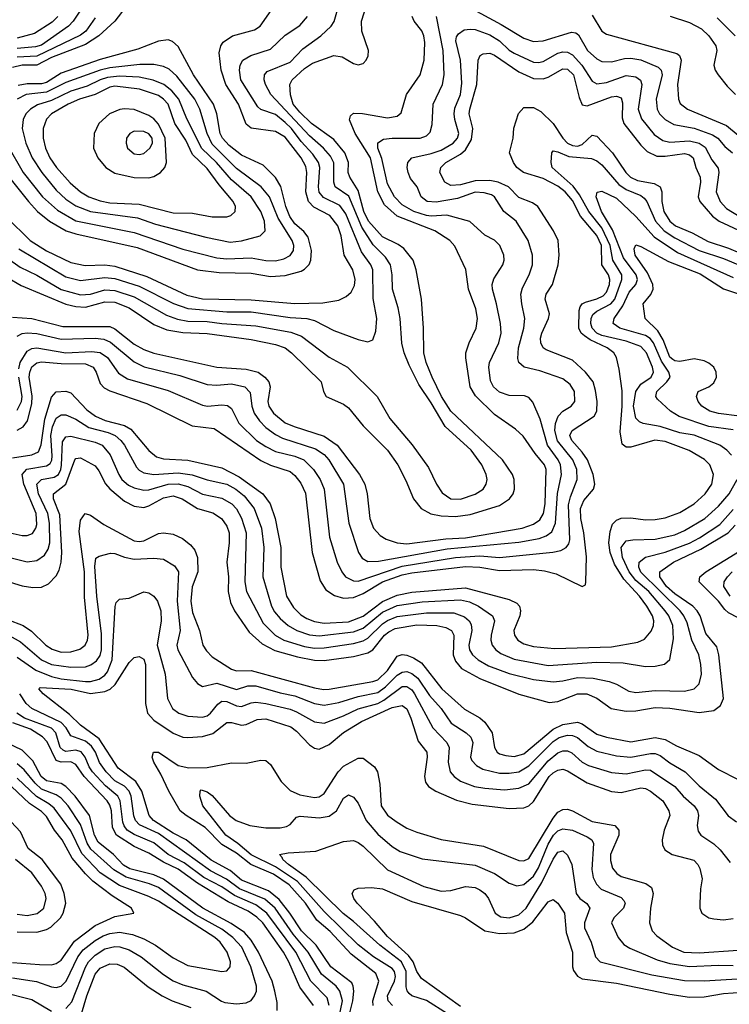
# Model space of a CAD drawing. Header units: inches. Extents: x 1308407 to 1441228, y 959628 to 1036311.
# Tile 255 of 256: x 1353020 to 1355934, y 995016 to 999057. Entities that reach past the tile are written whole.
import ezdxf

# ---------------------------------------------------------------- set-up
doc = ezdxf.new("R2010")
doc.units = ezdxf.units.IN
doc.header["$MEASUREMENT"] = 0
doc.layers.add('B3959', color=7, linetype='Continuous')

msp = doc.modelspace()

# ---------------------------------------------------------------- linework, layer by layer
at = {"layer": 'B3959', "color": 5}
for points, elevation in [([(1352970, 997998.8), (1353025.5, 997965.5), (1353208.9, 997888.9), (1353250, 997879.5), (1353290, 997876.3), (1353370, 997898), (1353410, 997897.3), (1353470, 997874.1), (1353570, 997805.9), (1353623.7, 997783.7), (1353690, 997773.2), (1353790, 997768.4), (1353970, 997743.6), (1354070, 997724), (1354109.8, 997709.8), (1354136, 997690), (1354257.8, 997570), (1354267.5, 997530), (1354278, 997510), (1354350, 997478.1), (1354370, 997464.3), (1354430.7, 997390), (1354529.8, 997289.8), (1354572.5, 997230), (1354605.7, 997165.7), (1354636.9, 997090), (1354668.1, 997050), (1354708.3, 997028.3), (1354750, 997019.9), (1354810, 997017.1), (1354870, 997025.7), (1354990, 997063.4), (1355031.7, 997090), (1355045.9, 997110), (1355052.3, 997130), (1355050.8, 997169.3), (1355044.1, 997190), (1355003, 997250), (1354790.3, 997450), (1354751.5, 997510), (1354713.8, 997590), (1354688.8, 997650), (1354678.8, 997690), (1354677.9, 997790), (1354669.9, 997910), (1354648.3, 998030), (1354635.3, 998070), (1354597.4, 998117.4), (1354574, 998134), (1354510, 998165.3), (1354451.6, 998230), (1354433.4, 998270), (1354410, 998355.9), (1354375, 998410), (1354369.3, 998430), (1354369.6, 998470), (1354355, 998510), (1354310, 998564.5), (1354217.6, 998630), (1354170, 998677.2), (1354143.3, 998710), (1354131.6, 998748.4), (1354128.9, 998790), (1354138.5, 998810), (1354190, 998857), (1354221.7, 998878.3), (1354310, 998909.6), (1354344.7, 998904.7), (1354390, 998877.2), (1354410, 998871.4), (1354430, 998876.9), (1354442.3, 998890), (1354451.1, 998908.9), (1354451.9, 998930), (1354424.7, 999010), (1354423.8, 999050), (1354477.7, 999222.3)], 3720), ([(1352970, 998078.4), (1353021.6, 998041.6), (1353090, 998008.6), (1353190, 997949), (1353270, 997927.3), (1353310, 997930.3), (1353370, 997947.3), (1353410, 997945), (1353490, 997919.7), (1353623.3, 997843.3), (1353667.4, 997827.4), (1353710, 997820), (1353790, 997818.4), (1353850, 997809.5), (1353990, 997800.7), (1354133.6, 997773.6), (1354177.5, 997757.5), (1354290, 997671.3), (1354366.5, 997630), (1354487.5, 997510), (1354540.4, 997420.4), (1354631.6, 997311.6), (1354698.9, 997218.9), (1354731, 997150), (1354754.3, 997114.3), (1354790, 997090.1), (1354830, 997088.7), (1354890, 997109.6), (1354922.5, 997130), (1354935.8, 997150), (1354939.2, 997170), (1354935.7, 997190), (1354917.5, 997230), (1354873.2, 997290), (1354767, 997387), (1354710, 997484.4), (1354659.5, 997559.5), (1354618.9, 997638.9), (1354598.1, 997690), (1354588.8, 997728.8), (1354581.6, 997830), (1354573.6, 997873.6), (1354550.4, 997950), (1354549.5, 998010), (1354542.5, 998050), (1354522.6, 998082.6), (1354472, 998132), (1354424.7, 998204.7), (1354372, 998332), (1354315.3, 998370), (1354309.3, 998390), (1354309.7, 998469.7), (1354296.6, 998496.6), (1354267, 998530), (1354210, 998579.8), (1354050.8, 998750), (1354028.7, 998790), (1354023.4, 998810), (1354025.3, 998830), (1354036.6, 998843.4), (1354130, 998882.7), (1354182.7, 998937.3), (1354256.8, 998990), (1354298.2, 999030), (1354311.2, 999048.8), (1354350.5, 999190)], 3740), ([(1353315, 999165), (1353239.7, 999050), (1353220.8, 999030), (1353110, 998952.5), (1353085, 998945), (1353010, 998939)], 3740), ([(1352966, 998246), (1353063.1, 998150), (1353130, 998108.6), (1353230, 998060.4), (1353288.4, 998048.4), (1353370, 998051), (1353410, 998045.6), (1353542.1, 998002.1), (1353705.7, 997925.7), (1353770, 997910.6), (1353970, 997906.8), (1354150, 997891.8), (1354265.3, 997894.7), (1354330, 997906.2), (1354359.8, 997920.2), (1354381.5, 997938.5), (1354394.9, 997965.1), (1354397.8, 997990), (1354387.2, 998030), (1354352.9, 998090), (1354339.8, 998170), (1354326.3, 998210), (1354293.5, 998253.5), (1354227.5, 998287.5), (1354205.5, 998310), (1354194.4, 998350), (1354199.4, 998430), (1354194.7, 998454.7), (1354175.9, 998490), (1354110, 998574.2), (1354070, 998597.9), (1353970.9, 998610.9), (1353950, 998628.3), (1353919, 998710), (1353866.9, 998790), (1353847, 998850), (1353838.8, 998921.2), (1353845.7, 998950), (1353855.3, 998964.7), (1353894, 998990), (1353984.3, 999015.7), (1354007.6, 999030), (1354090.6, 999150)], 3780), ([(1354830, 999127.6), (1354997.3, 999037.3), (1355090, 998980.8), (1355130, 998966.8), (1355170, 998969.6), (1355286, 999006), (1355303.3, 999003.3), (1355314.9, 998994.9), (1355351.6, 998930), (1355390, 998895.5), (1355410, 998884.9), (1355450, 998883.1), (1355503.3, 998896.7), (1355530, 998898.8), (1355570, 998891.8), (1355642.1, 998862.1), (1355654.2, 998850), (1355657.7, 998830), (1355633.8, 998730), (1355637, 998690), (1355647.8, 998670), (1355670, 998646.8), (1355706.1, 998626.1), (1355790, 998611), (1355864.2, 998584.2), (1355886.1, 998570), (1355916.1, 998536.1), (1355947, 998510)], 3660), ([(1353455.9, 999110), (1353410, 999050.4), (1353344.8, 998990), (1353290, 998955.3), (1353150, 998901.8), (1353090, 998869.6), (1353030, 998870.3), (1352990, 998860.8)], 3780), ([(1352990, 997835.8), (1353069.9, 997830.1), (1353197.3, 997797.3), (1353390, 997796.9), (1353410, 997787.4), (1353490, 997725), (1353530, 997702.6), (1353570, 997687.4), (1353830, 997630.8), (1353950, 997622), (1353999, 997610), (1354026.4, 997590), (1354042.8, 997570), (1354048.9, 997550), (1354039.4, 997490), (1354043.4, 997470), (1354061.5, 997441.5), (1354110, 997402.6), (1354146.5, 997386.5), (1354270, 997346.7), (1354323.4, 997310), (1354415, 997190), (1354436.6, 997150), (1354446.7, 997110), (1354457.6, 997010), (1354472.6, 996970), (1354500.2, 996940.2), (1354524.5, 996924.5), (1354569.7, 996909.7), (1354610, 996905.1), (1354770, 996925.7), (1354850.6, 996929.4), (1355083.8, 996970), (1355130, 996986.2), (1355155.4, 997004.6), (1355170.6, 997029.4), (1355177.5, 997070), (1355182.1, 997210), (1355175.5, 997230), (1355136.1, 997276.1), (1355087, 997347), (1355055.8, 997375.8), (1354970, 997436.7), (1354892.2, 997512.2), (1354869.2, 997550), (1354851.5, 997668.5), (1354852.1, 997690), (1354865, 997730), (1354894.9, 997790), (1354899.9, 997830), (1354892.9, 997870), (1354862.9, 997950), (1354851.5, 998031.5), (1354807.3, 998127.3), (1354786, 998150), (1354724.1, 998190), (1354570.3, 998250.3), (1354517.4, 998297.4), (1354490.3, 998350.3), (1354459.8, 998490), (1354397.2, 998590), (1354374.7, 998645.3), (1354377.6, 998662.4), (1354390, 998672.8), (1354428.1, 998671.9), (1354530, 998653.7), (1354570, 998660.1), (1354586.2, 998673.8), (1354608, 998750), (1354664.5, 998830), (1354681.4, 998890), (1354683.1, 998963.1), (1354679.4, 998990), (1354670.6, 999010.5), (1354639.3, 999050), (1354630.9, 999070)], 3680), ([(1353176.7, 999070), (1353153.2, 999046.8), (1353080.6, 998999.4), (1353010, 998980.6)], 3720), ([(1353010, 997758.4), (1353030, 997768.9), (1353050, 997771.9), (1353090, 997768.3), (1353190, 997745), (1353330, 997749.3), (1353365.9, 997745.9), (1353392.7, 997732.7), (1353490, 997652.2), (1353531.4, 997631.4), (1353676.9, 997596.9), (1353790, 997559.9), (1353830, 997556.1), (1353890, 997561.7), (1353943.8, 997550), (1353966.6, 997526.6), (1353972.9, 997470), (1353982.1, 997442.1), (1354004.1, 997410), (1354030, 997383.4), (1354070, 997353.7), (1354098.7, 997338.7), (1354235.2, 997295.2), (1354270, 997271.8), (1354289.6, 997250), (1354349.2, 997150), (1354371, 996990), (1354411.4, 996870), (1354426.8, 996846.8), (1354450, 996833.4), (1354493.8, 996833.8), (1354775.2, 996884.8), (1355070, 996912.5), (1355152.8, 996927.2), (1355182.1, 996937.9), (1355204.7, 996955.3), (1355219.9, 996990), (1355228.1, 997111.9), (1355244.9, 997190), (1355240.2, 997230), (1355230.8, 997250), (1355187, 997310), (1355156.9, 997416.9), (1355127.1, 997487.1), (1355110, 997505.6), (1355092.6, 997512.6), (1355030, 997514.3), (1354990, 997527.7), (1354965, 997550), (1354953.8, 997573.8), (1354946.1, 997630), (1354948.4, 997650), (1354987.7, 997730), (1354996.9, 997770), (1354993.9, 997810), (1354978, 997890), (1354960.7, 997950), (1354960.2, 997970), (1354967, 997993), (1355003.9, 998050), (1355009.2, 998070), (1355007.3, 998090), (1354991.2, 998130), (1354970, 998152.3), (1354930, 998172.6), (1354868.7, 998228.7), (1354774.2, 998254.2), (1354710, 998250.5), (1354690, 998253.5), (1354637.9, 998270), (1354590, 998296.8), (1354559.6, 998330), (1354530, 998383.4), (1354506.4, 998486.4), (1354489.9, 998530), (1354490, 998551.3), (1354513.6, 998566.4), (1354549.1, 998570.9), (1354663.7, 998570), (1354690, 998580.5), (1354705, 998595), (1354713.4, 998626.6), (1354717.5, 998710), (1354755.9, 998790), (1354762.4, 998830), (1354758.2, 998930), (1354731.9, 999070)], 3660), ([(1353330, 999064.2), (1353290.8, 999010), (1353270, 998993.6), (1353090, 998906.3), (1353010, 998902.2)], 3760), ([(1353015.7, 998115.7), (1353210, 998000.9), (1353270, 997986.9), (1353370, 997998.6), (1353410, 997993.8), (1353510, 997963.4), (1353651.7, 997891.7), (1353710, 997870.9), (1353870, 997857.4), (1353970, 997857.2), (1354130, 997834.8), (1354198.4, 997830), (1354230, 997822.2), (1354310, 997781.1), (1354410, 997744.3), (1354450, 997734.3), (1354470, 997742.4), (1354481.9, 997778.1), (1354486.6, 997830), (1354471.8, 997911.8), (1354470.3, 998030), (1354462, 998050), (1354423.4, 998103.4), (1354359.3, 998259.3), (1354334, 998294), (1354267, 998327), (1354250, 998348.7), (1354246.9, 998370), (1354252.6, 998450), (1354246.2, 998470), (1354224.2, 998504.2), (1354176.3, 998556.3), (1354136.1, 998610), (1354110, 998634.4), (1354070, 998667.7), (1354010, 998688.5), (1353998.4, 998698.4), (1353927.5, 998810), (1353922.4, 998850), (1353925.5, 998870), (1353936.3, 998890), (1353968.4, 998910), (1354050, 998935.3), (1354110, 998993.5), (1354170, 999032.3), (1354202, 999070)], 3760), ([(1355370, 999074.8), (1355410, 999010.2), (1355430, 998997.6), (1355718.1, 998918.1), (1355729.3, 998909.3), (1355736.4, 998890), (1355721.3, 998790), (1355724.6, 998730), (1355732.3, 998712.3), (1355762.4, 998690), (1355922.1, 998622.1), (1356010.5, 998550.5)], 3680), ([(1355691.2, 999071.2), (1355770, 999045), (1355819.7, 999019.7), (1355850.3, 998990.3), (1355879.1, 998950), (1355881.9, 998930), (1355870.5, 998870), (1355875.4, 998850), (1355887.8, 998830), (1355924.5, 998784.5), (1355959.8, 998750)], 3720), ([(1355884.4, 999064.4), (1355957.8, 998990)], 3740), ([(1353015.9, 997624.1), (1353021.9, 997650), (1353050, 997695.9), (1353070, 997707.1), (1353090, 997709.8), (1353209.8, 997689.8), (1353315.3, 997695.3), (1353350, 997690.7), (1353379.9, 997670), (1353425.9, 997605.9), (1353463.1, 997583.1), (1353630, 997534.3), (1353770, 997474.5), (1353791, 997471), (1353850, 997476.5), (1353873.4, 997473.4), (1353890, 997460.7), (1353920.3, 997400.3), (1353992.7, 997330), (1354030, 997304.3), (1354070, 997283.9), (1354150, 997265.4), (1354186.8, 997250), (1354226.4, 997210), (1354254.2, 997170), (1354270.5, 997130), (1354292.3, 996932.3), (1354323.8, 996830), (1354342, 996790), (1354358.3, 996770), (1354390, 996754), (1354410, 996752.6), (1354590, 996814.1), (1354809.6, 996849.6), (1354910, 996855.8), (1354990, 996849.2), (1355209.3, 996870.7), (1355241.6, 996878.4), (1355264.4, 996890), (1355274.6, 996905.4), (1355278.4, 996921.6), (1355274, 997066), (1355281.2, 997098.8), (1355309.2, 997170), (1355307.7, 997210), (1355290.6, 997250), (1355228.8, 997328.8), (1355217.8, 997370), (1355220.5, 997399.5), (1355230.5, 997429.5), (1355249.6, 997450.4), (1355284.1, 997470), (1355299.2, 997490), (1355297.9, 997530), (1355279.8, 997559.8), (1355250, 997583), (1355156, 997616), (1355091.1, 997631.1), (1355069.9, 997649.9), (1355065.6, 997665.6), (1355068, 997710), (1355089.5, 997790), (1355094.7, 997830), (1355081.2, 997890), (1355078.2, 997930), (1355084.1, 997955.9), (1355112.2, 998010), (1355125.9, 998050), (1355125, 998090), (1355107.5, 998150), (1355058.6, 998230), (1355007.4, 998270), (1354970, 998329.8), (1354957.2, 998337.2), (1354926.6, 998346.6), (1354890, 998348.3), (1354817, 998323), (1354730, 998307.9), (1354693.6, 998310), (1354668.2, 998330), (1354651.6, 998370), (1354625.1, 998405.1), (1354614.5, 998430), (1354611.2, 998450), (1354614.1, 998470), (1354630.4, 998489.6), (1354710, 998507.3), (1354750, 998521.8), (1354800.4, 998550), (1354817.3, 998570), (1354822.8, 998590), (1354806.4, 998646.4), (1354804, 998670), (1354807, 998693), (1354830.2, 998750), (1354835.5, 998795.5), (1354829.3, 998890), (1354810.4, 998970), (1354813.3, 998986.7), (1354821.3, 998998.7), (1354845.5, 999014.5), (1354870, 999018.3), (1354890, 999015.9), (1354950, 998994.6), (1354989.8, 998969.8), (1355030, 998931.6), (1355050, 998918.6), (1355130, 998881.7), (1355150, 998880.6), (1355170, 998885.6), (1355230, 998919.1), (1355250, 998924.7), (1355270, 998924), (1355290, 998911.8), (1355328.8, 998870), (1355370, 998804.1), (1355390, 998793.9), (1355430, 998799.4), (1355510, 998827.2), (1355550, 998821.8), (1355568.8, 998808.8), (1355575.2, 998790), (1355559.5, 998690), (1355573.1, 998650), (1355625.7, 998585.7), (1355661.3, 998561.3), (1355690, 998554.6), (1355770, 998559.4), (1355810, 998550), (1355834.1, 998534.1), (1355861.7, 998481.7), (1355887.6, 998447.6), (1355891.4, 998430), (1355879.4, 998350), (1355895.8, 998310), (1355921.9, 998281.9), (1356010, 998228.3)], 3640), ([(1352946.7, 998446.7), (1353055.8, 998310), (1353093.3, 998270), (1353142.3, 998230), (1353210.5, 998190.5), (1353250, 998178.1), (1353502.3, 998122.3), (1353750, 998029.4), (1353839.1, 998019.1), (1353970, 998016.7), (1354050, 998003), (1354110, 998006.8), (1354175.7, 998024.3), (1354190, 998032.3), (1354208.3, 998051.7), (1354215.5, 998070), (1354218.3, 998110), (1354204.7, 998164.7), (1354186.9, 998186.9), (1354150, 998218.8), (1354128.8, 998248.8), (1354113.1, 998290), (1354092.3, 998372.3), (1354070, 998409.4), (1354019.9, 998459.9), (1353930, 998501.3), (1353880.4, 998540.4), (1353852.7, 998570), (1353842.7, 998590), (1353829.4, 998670), (1353815.4, 998710), (1353733.1, 998830), (1353670, 998947), (1353647.2, 998967.2), (1353630, 998973.5), (1353590, 998968.7), (1353504.3, 998935.7), (1353350, 998892.6), (1353190, 998836.5), (1353130, 998799.3), (1353110, 998793), (1353050, 998793.8), (1353014, 998786)], 3820), ([(1353010, 997372.3), (1353034.1, 997385.9), (1353051.5, 997410), (1353070, 997479.5), (1353070.9, 997510.9), (1353059, 997590), (1353060.9, 997610), (1353070, 997631.9), (1353090, 997648.6), (1353110, 997652.6), (1353190, 997645.5), (1353290, 997644.6), (1353322.2, 997630), (1353334.2, 997610), (1353350, 997564.1), (1353366.4, 997546.4), (1353390, 997532.8), (1353542.1, 997482.1), (1353727.7, 997390), (1353818.3, 997378.3), (1354010, 997246.8), (1354050, 997228.2), (1354130, 997202.5), (1354150, 997186.2), (1354175, 997155), (1354193.5, 997113.5), (1354221, 996870), (1354254.1, 996754.1), (1354276.4, 996716.4), (1354312.8, 996692.8), (1354350, 996682.9), (1354390, 996685), (1354430, 996701.6), (1354510, 996749.3), (1354590, 996777.6), (1354630, 996786.1), (1354850, 996812.8), (1354909.8, 996809.8), (1354990, 996796.5), (1355130, 996799.7), (1355174.7, 996794.7), (1355222.4, 996782.4), (1355330, 996730.4), (1355342.7, 996737.3), (1355344.7, 996750), (1355347.8, 996852.2), (1355336.7, 996950), (1355324.4, 997010), (1355323.2, 997050), (1355336.8, 997083.2), (1355376.4, 997130), (1355382.1, 997150), (1355374.6, 997190), (1355351.3, 997250), (1355330, 997281.3), (1355286.8, 997330), (1355279.4, 997350), (1355288.9, 997371.1), (1355379.1, 997430), (1355389.9, 997450.1), (1355391.6, 997490), (1355385, 997535), (1355374.1, 997570), (1355343.7, 997610), (1355290, 997659), (1355181.9, 997701.9), (1355169.9, 997710), (1355159.3, 997730), (1355158.5, 997750), (1355163.8, 997770), (1355191.2, 997830), (1355194.9, 997850), (1355177.3, 997910), (1355181.5, 997930), (1355207.3, 997970), (1355231.5, 998050), (1355235.8, 998090), (1355231.1, 998150), (1355211.9, 998190), (1355147.3, 998290), (1355125.1, 998305.1), (1355070, 998326.3), (1355026.4, 998370), (1354985, 998390), (1354950, 998396.2), (1354890, 998395.1), (1354830, 998379.5), (1354790, 998376.6), (1354766, 998390), (1354745.2, 998430), (1354749.2, 998450), (1354769.2, 998470), (1354830, 998505.3), (1354850, 998522.9), (1354875, 998565), (1354880.1, 998610), (1354865.9, 998670), (1354868, 998690), (1354896.8, 998790), (1354902.5, 998890), (1354910.8, 998909.2), (1354922.9, 998917.1), (1354950, 998919), (1354970, 998910.5), (1355070, 998842.1), (1355130, 998815.9), (1355170, 998814.1), (1355190, 998821), (1355250, 998855.4), (1355270, 998853.4), (1355294.6, 998830), (1355316.7, 998736.7), (1355330, 998706.7), (1355350, 998703.4), (1355450, 998739.9), (1355470, 998742.8), (1355490, 998735.4), (1355495, 998715), (1355493.2, 998653.2), (1355500.8, 998630), (1355570, 998542.2), (1355596.1, 998516.1), (1355636.4, 998496.4), (1355670, 998496.4), (1355750, 998507), (1355770, 998502.5), (1355784.8, 998490), (1355796.4, 998450), (1355814.6, 998410), (1355816.1, 998390), (1355806.2, 998330), (1355813.4, 998310), (1355865.1, 998250), (1355892.4, 998230), (1355990, 998184.1)], 3620), ([(1352970, 998542), (1353033.5, 998430), (1353114.1, 998330), (1353174.7, 998274.7), (1353250, 998231.8), (1353490, 998183.8), (1353690, 998115.5), (1353830, 998079.2), (1353870, 998075.1), (1353970, 998079.5), (1354030, 998069), (1354070, 998067.2), (1354104.8, 998075.2), (1354130.8, 998089.2), (1354144.3, 998110), (1354145.2, 998130), (1354138.2, 998150), (1354081.7, 998241.7), (1354046, 998330), (1354011.3, 998371.3), (1353910, 998446.5), (1353810, 998546.1), (1353789.2, 998590), (1353759.9, 998690), (1353739.2, 998730), (1353665, 998825), (1353633.1, 998853.1), (1353610, 998864.9), (1353570, 998873.4), (1353513.3, 998873.3), (1353390, 998858.8), (1353350, 998850), (1353210, 998799.3), (1353130, 998758.9), (1353046.1, 998750), (1353009.6, 998730)], 3840), ([(1352990, 997257.8), (1353070, 997270.7), (1353096.7, 997283.3), (1353107.9, 997312.1), (1353123.4, 997416.6), (1353150, 997507.1), (1353170, 997529), (1353210, 997532.2), (1353230, 997524.6), (1353296, 997455.9), (1353330.6, 997430), (1353371.4, 997411.4), (1353450.6, 997390.6), (1353476, 997376), (1353550, 997288.4), (1353582.2, 997262.2), (1353610, 997254.1), (1353710, 997248.3), (1353850, 997216.8), (1353920.8, 997180.8), (1354017.6, 997110), (1354048.5, 997070), (1354069.5, 997009.5), (1354091.7, 996890), (1354091.6, 996810), (1354116, 996690), (1354143.9, 996643.9), (1354174.1, 996614.1), (1354198.4, 996598.4), (1354230, 996586.3), (1354270, 996580.3), (1354370, 996585.7), (1354430, 996607.9), (1354510, 996669.4), (1354570, 996694.4), (1354630, 996706.7), (1354850, 996724.5), (1355030, 996677.1), (1355061.3, 996661.3), (1355072.3, 996650), (1355076.6, 996630), (1355073.1, 996610), (1355049.6, 996550), (1355051.1, 996531.1), (1355065.1, 996510), (1355090, 996495.1), (1355130, 996484.3), (1355215.5, 996475.5), (1355450, 996482.6), (1355557.8, 996502.2), (1355586.1, 996513.9), (1355612.9, 996547.1), (1355622.2, 996570), (1355624, 996590), (1355618.8, 996610), (1355595.7, 996650), (1355565.3, 996690), (1355500, 996760), (1355461.9, 996821.9), (1355445, 996870), (1355439.6, 996910), (1355444.4, 996955.6), (1355454.3, 996985.7), (1355470, 997003.1), (1355490, 997011.3), (1355530, 997012.6), (1355590, 997003.4), (1355630, 997005), (1355670, 997011.6), (1355730, 997034.2), (1355790, 997070.1), (1355835, 997110), (1355862.5, 997150), (1355869.4, 997190), (1355853.7, 997230), (1355832.2, 997252.2), (1355768.6, 997288.6), (1355670, 997325.1), (1355628.5, 997331.5), (1355530, 997302.6), (1355510, 997302.3), (1355494, 997314), (1355485.3, 997365.3), (1355494.4, 997470), (1355493.5, 997533.5), (1355482, 997622), (1355470.5, 997670), (1355459.6, 997690), (1355432.3, 997710), (1355362.7, 997742.7), (1355338.7, 997758.7), (1355325.7, 997770), (1355315.5, 997790), (1355316.8, 997863.2), (1355321.2, 997878.8), (1355329, 997890), (1355342.9, 997897.1), (1355390, 997910.6), (1355416.3, 997923.7), (1355430, 997938.5), (1355441.2, 997970), (1355443.3, 997990), (1355437.3, 998010), (1355410.2, 998050.2), (1355409.1, 998130), (1355390, 998171.2), (1355322.5, 998250), (1355290, 998314.7), (1355259.4, 998350), (1355230, 998373.5), (1355170, 998405.1), (1355089.3, 998430), (1355061.1, 998450), (1355047.2, 998470), (1355031.6, 998510), (1355045.8, 998570), (1355048.4, 998611.6), (1355068.4, 998671.6), (1355090, 998696.5), (1355130, 998696.6), (1355160.5, 998680.5), (1355210, 998631), (1355249.7, 998570), (1355270, 998550.1), (1355290, 998540.5), (1355310, 998537.5), (1355330, 998545), (1355370, 998583.4), (1355390, 998578.3), (1355453.9, 998510), (1355509.4, 998429.4), (1355527.5, 998410), (1355556.5, 998396.5), (1355624.7, 998384.7), (1355650.4, 998370.4), (1355657.2, 998350), (1355656.3, 998310), (1355664.8, 998270), (1355689.5, 998230), (1355713.1, 998210), (1355781.5, 998181.5), (1355846.7, 998146.7), (1355930, 998118.6), (1356020.5, 998080.5)], 3580), ([(1355943, 997270), (1355924.1, 997290), (1355894.4, 997310), (1355790, 997352), (1355730, 997361.3), (1355650, 997386.9), (1355579.4, 997399.4), (1355565.5, 997405.5), (1355550, 997421), (1355539.9, 997470), (1355549.7, 997530.3), (1355570, 997560.6), (1355613.4, 997590), (1355622.2, 997610), (1355618.7, 997630), (1355593.8, 997690), (1355570, 997715.4), (1355510, 997737.4), (1355410, 997761), (1355390.4, 997770), (1355370.3, 997790), (1355364.9, 997810), (1355366.4, 997830), (1355373.4, 997846.6), (1355390, 997860.6), (1355446.8, 997890), (1355464.4, 997910), (1355493.1, 997990), (1355492.5, 998010), (1355455.5, 998070), (1355444.2, 998130), (1355410, 998203), (1355356.3, 998270), (1355318.2, 998338.2), (1355292.8, 998372.8), (1355207, 998450), (1355202.4, 998470), (1355204.8, 998510), (1355210, 998517.8), (1355230, 998514.6), (1355275.5, 998495.5), (1355367.3, 998487.3), (1355390, 998477.2), (1355410, 998460.5), (1355480.1, 998380.1), (1355510, 998359.9), (1355570, 998335.5), (1355584.2, 998324.2), (1355594.5, 998310), (1355630.1, 998230), (1355666.2, 998190), (1355710, 998161.4), (1355810.1, 998110), (1355910, 998076.5), (1355985.4, 998045.4)], 3560), ([(1355950, 997372.9), (1355850, 997387.7), (1355728.3, 997428.3), (1355691.9, 997450), (1355638.6, 997498.6), (1355631.8, 997510), (1355636.7, 997530), (1355677.7, 997570), (1355691.5, 997590), (1355685.6, 997610), (1355654.8, 997654.9), (1355622.2, 997730), (1355608.7, 997748.7), (1355590, 997760.6), (1355483.9, 997790), (1355457.2, 997810), (1355460.7, 997830), (1355497.2, 997882.8), (1355522.3, 997937.7), (1355549.9, 997970), (1355556.9, 997990), (1355551.2, 998010), (1355499.1, 998079.1), (1355453.8, 998193.8), (1355408.8, 998270), (1355387.4, 998330), (1355391.8, 998348.2), (1355410, 998352.5), (1355470, 998324.4), (1355550, 998249.1), (1355625.9, 998165.9), (1355721.5, 998101.6), (1355950, 997999.2)], 3540), ([(1355975.4, 997430), (1355890, 997440.2), (1355853.8, 997450), (1355821.3, 997470), (1355805.9, 997490), (1355798.5, 997510), (1355806.6, 997530), (1355850, 997550.1), (1355870, 997566.8), (1355881.8, 997590), (1355880.1, 997610), (1355869.9, 997630), (1355850, 997647.3), (1355830, 997656.7), (1355790, 997664.4), (1355730, 997653.9), (1355710, 997656.1), (1355701.9, 997661.9), (1355690, 997672), (1355662.4, 997742.4), (1355640.2, 997780.2), (1355588.2, 997830), (1355579.8, 997890), (1355611.8, 997928.2), (1355620.8, 997950), (1355620.2, 997970), (1355597.6, 998017.6), (1355547.3, 998090), (1355543.4, 998116.6), (1355550, 998132), (1355570, 998126), (1355683.6, 998063.6), (1355813.7, 998013.7), (1355910, 997952), (1355971.6, 997931.6)], 3520), ([(1353010, 997453.9), (1353027.7, 997490), (1353029.6, 997510), (1353015.9, 997590)], 3640), ([(1352930, 996961.2), (1353030, 996939.3), (1353050, 996939.3), (1353072.1, 996947.9), (1353086.3, 996970), (1353090, 996984.4), (1353087.7, 997030), (1353037.5, 997150), (1353029.9, 997190.1), (1353048.6, 997211.4), (1353130, 997225.1), (1353144.6, 997235.4), (1353151.8, 997248.2), (1353153.8, 997266.2), (1353148.3, 997350), (1353154.6, 997385.4), (1353170, 997421), (1353190, 997434.7), (1353210, 997435), (1353250, 997417.8), (1353303.2, 997383.2), (1353382.5, 997362.5), (1353411.6, 997350), (1353435.2, 997330), (1353449.7, 997310), (1353499.9, 997219.9), (1353510, 997208), (1353530, 997196.6), (1353570.4, 997190.4), (1353670, 997197.3), (1353728.5, 997188.5), (1353790, 997167.8), (1353870, 997150.1), (1353906.8, 997130), (1353942, 997102), (1353982.7, 997050), (1354013.3, 996970), (1354021.7, 996890), (1354017.9, 996770), (1354053.9, 996650), (1354066.3, 996626.3), (1354090, 996598.5), (1354122.5, 996570), (1354157.8, 996550), (1354210, 996532.4), (1354250, 996527.7), (1354390, 996544), (1354430, 996558.9), (1354510, 996625.2), (1354570, 996652.4), (1354673.2, 996666.8), (1354830, 996676), (1354867, 996667), (1354903.9, 996650), (1354960.8, 996610), (1354969.6, 996590), (1354955.8, 996530), (1354954.6, 996510), (1354959.8, 996490), (1354975.3, 996470), (1354995.4, 996455.4), (1355050, 996432.2), (1355190, 996406.5), (1355390, 996420.1), (1355497.3, 996417.3), (1355590, 996402.3), (1355630, 996403.1), (1355668.1, 996411.9), (1355689.2, 996430.7), (1355704.4, 996515.6), (1355701.5, 996570), (1355685.6, 996610), (1355669.9, 996630), (1355603.3, 996710), (1355550, 996755.3), (1355522.4, 996790), (1355494.8, 996850), (1355490, 996890.2), (1355510, 996917.1), (1355537.9, 996922.1), (1355630, 996924), (1355710, 996943), (1355750, 996960.1), (1355833.4, 997010), (1355890, 997059.9), (1355932.7, 997110), (1355965.5, 997170)], 3560), ([(1352923.5, 996863.5), (1353050, 996832), (1353090, 996836.8), (1353121.1, 996858.9), (1353136.2, 996883.8), (1353143.1, 996910), (1353142.6, 996990), (1353135.3, 997030), (1353096.8, 997110), (1353090, 997150), (1353110, 997169.7), (1353161.2, 997178.8), (1353179.1, 997190), (1353189.4, 997210), (1353192, 997228), (1353195.9, 997324.1), (1353210, 997344.7), (1353230, 997347.6), (1353330, 997322.4), (1353358.3, 997310), (1353391.3, 997271.3), (1353426.4, 997190), (1353439.9, 997170), (1353466.8, 997146.8), (1353490, 997135.1), (1353530, 997125.8), (1353550, 997126.7), (1353630, 997150.3), (1353671.2, 997151.2), (1353710, 997140.5), (1353770, 997109.1), (1353850, 997092.5), (1353891, 997070), (1353909.5, 997049.5), (1353930.3, 997010.3), (1353949.7, 996950), (1353944.7, 996750), (1353951, 996710), (1354019.4, 996579.4), (1354069.1, 996530), (1354105.1, 996510), (1354190, 996484.1), (1354230, 996477.5), (1354270, 996478.4), (1354390, 996496), (1354430, 996507), (1354450, 996517.9), (1354510, 996576.6), (1354530, 996590.8), (1354570, 996606.8), (1354690, 996622.8), (1354802.6, 996622.6), (1354846.2, 996606.2), (1354865.8, 996590), (1354874.3, 996574.3), (1354875.9, 996550), (1354864.2, 996490), (1354866.9, 996470), (1354878.8, 996450), (1354902, 996430), (1354944.4, 996404.4), (1355030, 996372.7), (1355130, 996348.3), (1355210, 996338.8), (1355250, 996342.5), (1355310, 996356.3), (1355374.8, 996354.8), (1355441.1, 996341.1), (1355470.1, 996330.1), (1355521.2, 996301.2), (1355550, 996295.6), (1355630, 996303.7), (1355750, 996300.6), (1355789.4, 996310.6), (1355810, 996330.3), (1355820.2, 996370), (1355817.3, 996410), (1355808, 996450), (1355780.3, 996510), (1355760.7, 996580.7), (1355747.4, 996610), (1355732.6, 996630), (1355570, 996788.6), (1355561.7, 996810), (1355564, 996830), (1355589.1, 996850.9), (1355670, 996870.6), (1355770, 996907.8), (1355811.7, 996930), (1355895, 996985), (1355950, 997046.1)], 3540), ([(1352930, 996763.1), (1353030, 996733.6), (1353073.3, 996726.7), (1353110, 996727.3), (1353138.6, 996741.4), (1353170, 996773.7), (1353182.1, 996797.9), (1353190.2, 996830), (1353193.2, 996870), (1353184.4, 997024.4), (1353158.9, 997090), (1353159.2, 997110), (1353209, 997151), (1353246, 997250), (1353250, 997255.1), (1353270, 997258.2), (1353330, 997225.5), (1353345.5, 997205.5), (1353372.1, 997152.1), (1353390, 997130.9), (1353450, 997080.8), (1353490, 997059.7), (1353530, 997055), (1353550, 997060.9), (1353610, 997094.7), (1353650, 997102.9), (1353686.8, 997090), (1353750, 997050.1), (1353812.9, 997032.9), (1353849.2, 997009.2), (1353870, 996977.4), (1353879.4, 996950), (1353879.9, 996910), (1353870.8, 996830), (1353877, 996770), (1353876.1, 996710), (1353884.9, 996664.9), (1353902.2, 996630), (1353962.5, 996542.5), (1354015.4, 996495.4), (1354067.5, 996467.5), (1354161, 996441), (1354230, 996427.7), (1354270, 996426.8), (1354390, 996443.5), (1354450, 996458.4), (1354469.8, 996470.2), (1354517.5, 996530), (1354535.1, 996544.9), (1354561.6, 996558.4), (1354650, 996572.9), (1354732.7, 996570), (1354770, 996562.5), (1354793.1, 996550), (1354802.5, 996530), (1354799.9, 996450), (1354810, 996423.9), (1354834.4, 996394.4), (1354910, 996352.7), (1355070, 996287.9), (1355193.9, 996253.9), (1355230, 996258.2), (1355310, 996289.8), (1355349.4, 996289.5), (1355390, 996272.3), (1355449, 996229), (1355510, 996218.1), (1355550, 996219.9), (1355630, 996233.5), (1355690, 996230.7), (1355810, 996213.2), (1355870, 996222), (1355898.2, 996241.8), (1355910.3, 996270), (1355890.3, 996450.3), (1355882.6, 996482.6), (1355837.2, 996537.2), (1355813.5, 996610), (1355802.1, 996630), (1355784, 996650), (1355710, 996700.2), (1355676.1, 996730), (1355648.4, 996770), (1355649, 996790), (1355704.6, 996830), (1355816.5, 996883.5), (1355928.8, 996950), (1355957.6, 996982.4)], 3520), ([(1352970, 996594.8), (1353033.6, 996570), (1353067.7, 996547.7), (1353126.8, 996490), (1353152.6, 996472.6), (1353190, 996461.2), (1353230, 996461.7), (1353267.1, 996472.9), (1353289.2, 996490), (1353298.7, 996510), (1353301.5, 996530), (1353286, 996686.1), (1353285.6, 996790), (1353263.6, 996956.4), (1353270, 997002.2), (1353289, 997030), (1353310, 997023.2), (1353365.4, 996985.4), (1353490, 996918.1), (1353510, 996914.8), (1353530, 996918.3), (1353590, 996948), (1353610, 996950.9), (1353650, 996944.5), (1353687.9, 996927.9), (1353720.8, 996900.8), (1353738.8, 996878.8), (1353749.7, 996850), (1353751, 996790), (1353728.5, 996728.5), (1353723, 996670), (1353730, 996623.6), (1353758.8, 996550), (1353771.3, 996490), (1353786.3, 996466.3), (1353810, 996442.3), (1353890, 996390.6), (1353910, 996384.7), (1353970, 996385.1), (1354230, 996313.8), (1354267.5, 996307.5), (1354290, 996308.5), (1354470, 996340.2), (1354490, 996347.8), (1354530, 996385.4), (1354570, 996443.9), (1354590, 996451.2), (1354610, 996448.2), (1354637.5, 996437.5), (1354670, 996417.2), (1354753, 996310), (1354846.8, 996226.8), (1354910, 996192), (1354930, 996173), (1354960.3, 996130), (1354969, 996069), (1354980.9, 996050), (1354990, 996043.9), (1355016.1, 996036.1), (1355050, 996033.3), (1355090, 996043.6), (1355210, 996145.4), (1355250, 996164), (1355310, 996173.3), (1355330, 996166.8), (1355390, 996124.2), (1355430, 996111.3), (1355530, 996093.4), (1355630, 996110.4), (1355670, 996101.9), (1355716.6, 996076.6), (1355810, 996036.6), (1355890, 995979.8), (1355970, 995938.4)], 3480), ([(1352868.2, 996590), (1353022.8, 996502.8), (1353109.6, 996430), (1353150, 996410.6), (1353230, 996399), (1353290, 996401.3), (1353311.3, 996408.7), (1353334.8, 996425.2), (1353350, 996446.7), (1353356.3, 996470), (1353356.3, 996536.3), (1353336.5, 996690), (1353327.8, 996812.2), (1353333, 996847), (1353345.6, 996854.4), (1353393.2, 996866.8), (1353410, 996865.9), (1353450.1, 996850.1), (1353490, 996841.9), (1353570, 996847.2), (1353610, 996841.9), (1353655.6, 996815.6), (1353671.8, 996790), (1353666.9, 996670), (1353678.8, 996550), (1353665.7, 996490), (1353669.1, 996470), (1353730, 996356.9), (1353750, 996332.4), (1353770, 996320.2), (1353830, 996333.9), (1353910, 996308), (1353956.9, 996323.1), (1353990, 996322.3), (1354090, 996293.3), (1354150, 996281.1), (1354230, 996249.7), (1354270, 996243.7), (1354330, 996254.1), (1354410, 996278.6), (1354490, 996295.9), (1354521.5, 996318.5), (1354570, 996366.9), (1354590, 996379.3), (1354610, 996380.8), (1354630, 996373.8), (1354654.1, 996354.1), (1354703.2, 996283.2), (1354750.1, 996230), (1354791.8, 996170), (1354853.6, 996130), (1354872.1, 996112.1), (1354880.1, 996090), (1354871.7, 996030), (1354876.1, 996016.1), (1354895.1, 995995.1), (1354921.3, 995981.3), (1354990, 995964.8), (1355030, 995964.1), (1355070, 995969.7), (1355110, 995994.6), (1355210, 996093.7), (1355235.3, 996110), (1355270, 996119.8), (1355290, 996119), (1355310, 996110.8), (1355354.2, 996074.2), (1355390, 996054.1), (1355470, 996035.1), (1355530, 996029.7), (1355610, 996045.4), (1355630, 996044.5), (1355650, 996037.1), (1355690, 996006.5), (1355753.1, 995970), (1355810, 995911.9), (1355877.5, 995857.5), (1355929.1, 995789.1), (1355963.9, 995763.9)], 3460), ([(1355970, 996602.4), (1355930, 996622.6), (1355915.5, 996635.5), (1355889.6, 996670), (1355810.4, 996750), (1355813.2, 996770), (1355836.9, 996790), (1355993.9, 996886.1)], 3480), ([(1355937.7, 996690), (1355911.4, 996730), (1355912.7, 996750), (1355926.4, 996770), (1355946, 996790)], 3460), ([(1353010, 996440.1), (1353086.3, 996386.3), (1353150, 996360.9), (1353190, 996351.7), (1353290, 996340.8), (1353310, 996340.1), (1353346, 996350), (1353370, 996366.1), (1353380.3, 996379.7), (1353400.1, 996430), (1353411.3, 996648.7), (1353415.8, 996664.2), (1353430, 996678), (1353470, 996682.6), (1353530, 996708.1), (1353550, 996703.9), (1353570, 996690.2), (1353586.4, 996670), (1353599, 996630), (1353600.6, 996590), (1353584.4, 996490), (1353617.4, 996370), (1353626.6, 996270), (1353647.5, 996230), (1353674, 996210), (1353710, 996197.8), (1353770, 996193.9), (1353790, 996199.4), (1353803.6, 996210), (1353833.2, 996246.8), (1353850, 996259.9), (1353870, 996258), (1353910, 996239.9), (1353930, 996238.3), (1353970, 996253.5), (1353990, 996255.2), (1354030.3, 996250), (1354130, 996226.5), (1354156.3, 996216.3), (1354230, 996174.9), (1354270, 996169.6), (1354350, 996199), (1354410, 996227.7), (1354490, 996250.7), (1354515.5, 996264.5), (1354590, 996320.2), (1354610, 996320.1), (1354630, 996306), (1354641.2, 996290), (1354716.5, 996150), (1354773.3, 996090), (1354783.1, 996070), (1354779, 996010), (1354788.1, 995970), (1354803.3, 995950), (1354830, 995932), (1354887.6, 995910), (1354930, 995902), (1355010, 995896.3), (1355070, 995902.3), (1355110, 995920.7), (1355190, 996014.9), (1355230, 996048), (1355250, 996056.2), (1355270, 996055.6), (1355287.1, 996047.1), (1355329.4, 996009.4), (1355355, 995995), (1355450, 995967.3), (1355510, 995961), (1355590, 995977.9), (1355610, 995976.6), (1355710, 995910.1), (1355745, 995870), (1355789.6, 995830), (1355802.7, 995810), (1355806.9, 995790), (1355801.6, 995750), (1355805.7, 995725.7), (1355816.2, 995710), (1355870, 995674.3), (1355896.3, 995650), (1355937.3, 995597.3)], 3440), ([(1354373.4, 994970), (1354388.1, 995030), (1354392.4, 995070), (1354389.9, 995090), (1354383.1, 995103.1), (1354296.9, 995170), (1354237.9, 995257.9), (1354177.6, 995317.6), (1354129.3, 995390), (1354085.6, 995445.6), (1354041.8, 995481.8), (1353930, 995525.6), (1353884.4, 995564.4), (1353806.7, 995606.7), (1353703.9, 995690), (1353650, 995718.2), (1353569.1, 995770), (1353551.9, 995790), (1353521.2, 995890), (1353496.9, 995930), (1353424.5, 995984.5), (1353345.7, 996105.7), (1353270, 996161.2), (1353224.7, 996204.7), (1353116.2, 996290), (1353098.4, 996310), (1353103.6, 996316.4), (1353231.1, 996308.9), (1353310, 996291.7), (1353370, 996299), (1353391.4, 996308.6), (1353412.4, 996327.6), (1353470, 996419.1), (1353490, 996438.3), (1353510, 996443.2), (1353530, 996431.7), (1353536.6, 996410), (1353536.8, 996250), (1353544.2, 996210), (1353570, 996181.5), (1353650, 996128.3), (1353690, 996112.4), (1353709.9, 996110.1), (1353770, 996114.9), (1353812.8, 996127.2), (1353870, 996171.6), (1353890, 996172.8), (1353930, 996161), (1353950, 996163.3), (1353995.1, 996184.9), (1354030, 996187.2), (1354133.7, 996153.7), (1354156.7, 996136.7), (1354210, 996080.1), (1354230, 996066.3), (1354250, 996063.1), (1354290, 996082.3), (1354348.9, 996131.1), (1354423.5, 996176.5), (1354550, 996233.4), (1354590, 996242.1), (1354610, 996228.1), (1354626.7, 996190), (1354655.8, 996095.8), (1354691.3, 996050), (1354693, 996030), (1354682.4, 995950), (1354686.8, 995926.8), (1354698.5, 995910), (1354729.2, 995890), (1354813.2, 995853.2), (1354877.5, 995837.5), (1355030, 995818.8), (1355090, 995821.3), (1355110, 995830.6), (1355130, 995847.5), (1355193.5, 995950), (1355210, 995966.2), (1355230, 995977.1), (1355250, 995980.1), (1355270, 995974.1), (1355350, 995924.7), (1355450, 995889.3), (1355490, 995885), (1355570, 995903.7), (1355590, 995900.9), (1355610.8, 995890), (1355660.7, 995850), (1355685.7, 995810), (1355689.5, 995790), (1355666.6, 995730), (1355658.1, 995690), (1355659.8, 995670), (1355668.5, 995650), (1355698.7, 995630), (1355787.8, 995607.8), (1355804.8, 995590), (1355812.8, 995572.8), (1355822.1, 995530), (1355815.3, 995490), (1355813, 995430), (1355813.3, 995410), (1355820.5, 995390), (1355850, 995370.1), (1355870, 995365.7), (1355910, 995362.4), (1355950, 995368.2)], 3420), ([(1354328.9, 994950), (1354344.9, 995030), (1354335, 995070), (1354319.5, 995090), (1354258.8, 995138.8), (1354204.6, 995230), (1354143.5, 995303.5), (1354068.7, 995410), (1354027.1, 995447.1), (1353922.8, 995490), (1353869, 995529), (1353802.7, 995562.7), (1353590, 995716), (1353511.9, 995751.9), (1353495.8, 995770), (1353488.5, 995788.5), (1353477, 995870), (1353470, 995890), (1353450.3, 995910.3), (1353410, 995933.4), (1353374.4, 995970), (1353347.7, 996007.7), (1353331, 996050), (1353315.2, 996075.2), (1353290, 996095.7), (1353230, 996117.5), (1353210.5, 996150), (1353190, 996172.6), (1353070, 996229.3), (1353046.2, 996250), (1353019.8, 996290)], 3440), ([(1354226.8, 995010), (1354170, 995085.4), (1354125, 995190), (1354103.2, 995230), (1354017.8, 995350), (1353993.5, 995373.5), (1353957.6, 995397.6), (1353876.6, 995436.6), (1353750, 995513.1), (1353670, 995569.8), (1353610, 995599), (1353550, 995636.5), (1353490, 995662.7), (1353416.8, 995710), (1353401.6, 995741.6), (1353396.6, 995810), (1353390, 995833.2), (1353378.9, 995850), (1353284.1, 995950), (1353250, 995999.2), (1353230, 996010.7), (1353190, 996008.9), (1353170, 996015.6), (1353132.2, 996092.2), (1353113.5, 996113.5), (1353064.5, 996144.5), (1352991.1, 996171.1)], 3480), ([(1354290.8, 995010), (1354281.8, 995041.8), (1354214.7, 995110), (1354153.5, 995230), (1354035, 995390), (1353990, 995424), (1353902.4, 995462.4), (1353850, 995498), (1353776.1, 995536.1), (1353695.7, 995595.7), (1353629.9, 995630), (1353570, 995677.8), (1353490, 995712.2), (1353461.8, 995730), (1353448.3, 995748.3), (1353443.5, 995763.5), (1353431.8, 995850), (1353422.4, 995870), (1353371.8, 995911.8), (1353318.6, 995970), (1353305.1, 995990), (1353288.5, 996030), (1353272.2, 996052.2), (1353250, 996058.7), (1353210, 996053.7), (1353198.5, 996058.5), (1353186.5, 996070), (1353168, 996130), (1353150, 996149.3), (1353039.1, 996190), (1353007.9, 996210)], 3460), ([(1354077.5, 994990), (1354077.3, 995022.7), (1354068.1, 995070), (1354056, 995110), (1354001.1, 995230), (1353970, 995279.4), (1353942.7, 995310), (1353887.6, 995347.6), (1353771.8, 995410), (1353610, 995528.5), (1353570, 995546.4), (1353472.2, 995572.2), (1353446.6, 995586.6), (1353405.2, 995630), (1353341.5, 995681.5), (1353327, 995710), (1353306.7, 995790), (1353247, 995870), (1353210, 995909), (1353190, 995921.2), (1353130, 995932.5), (1353108.6, 995950), (1353074.4, 996014.4), (1353030, 996058.5), (1352970, 996087.3)], 3520), ([(1354471.6, 995010), (1354470.2, 995030), (1354494.5, 995110), (1354481.9, 995141.9), (1354380.7, 995220.7), (1354294.6, 995314.6), (1354240.5, 995360.5), (1354194.1, 995430), (1354126.2, 995506.2), (1354062.3, 995550), (1353969.1, 995589.1), (1353910, 995636), (1353850, 995671.6), (1353781.2, 995741.2), (1353703.2, 995790), (1353679.1, 995810), (1353631.7, 995890), (1353599.7, 995959.7), (1353570.4, 996010), (1353563.2, 996030), (1353569.8, 996050), (1353590, 996050.1), (1353670, 995995.6), (1353714.1, 995985.9), (1353790, 995987.9), (1353890, 996006.6), (1353950, 996004.9), (1354010, 996017.4), (1354030, 996016), (1354050, 995999.4), (1354093.4, 995930), (1354130, 995893.4), (1354170, 995875.7), (1354230, 995863.8), (1354250, 995867.2), (1354270, 995880.4), (1354327.7, 995970), (1354350, 995992.5), (1354410, 996026), (1354430, 996025.2), (1354476.5, 995990), (1354489.4, 995970), (1354498.7, 995918.7), (1354504.1, 995830), (1354530, 995792.2), (1354565.4, 995765.4), (1354610, 995739.1), (1354650, 995722.1), (1354750, 995692.5), (1354925, 995665), (1355070, 995605.9), (1355090, 995604), (1355110, 995613.4), (1355210, 995779.9), (1355230, 995803.7), (1355250, 995815.3), (1355270, 995815.8), (1355290, 995809.3), (1355370, 995766), (1355464.4, 995750), (1355480.4, 995730), (1355480.1, 995710), (1355446.4, 995630), (1355445.4, 995605.4), (1355454.7, 995574.7), (1355472.2, 995552.2), (1355490, 995539.9), (1355591.2, 995511.2), (1355614.6, 995494.6), (1355620.6, 995470), (1355610.6, 995410), (1355606.7, 995350), (1355616.7, 995316.7), (1355636.5, 995296.5), (1355701.2, 995250), (1355746.5, 995230), (1355810, 995226.2), (1355970, 995237.9)], 3380), ([(1353210, 994998), (1353233.9, 995026.1), (1353290, 995168.3), (1353302.7, 995190), (1353330, 995217.3), (1353370, 995243), (1353410, 995252.9), (1353431.5, 995251.5), (1353470, 995239.4), (1353518.6, 995210), (1353610, 995137.9), (1353650, 995112), (1353690, 995095.4), (1353785.8, 995070), (1353848, 995028), (1353862.8, 995022.8), (1353910, 995017.5), (1353950, 995021.5), (1353970, 995031.8), (1353984.5, 995050), (1353991.8, 995070), (1353992.8, 995090), (1353969.6, 995170), (1353931.5, 995250), (1353895.1, 995290), (1353850, 995323.8), (1353742.9, 995382.9), (1353590, 995494.3), (1353552.7, 995510), (1353457.1, 995537.1), (1353406.9, 995566.9), (1353311.8, 995651.8), (1353297.2, 995677.2), (1353270, 995753.3), (1353218.4, 995830), (1353190, 995862), (1353170, 995875.8), (1353110, 995899.1), (1353083.1, 995923.1), (1353038.3, 995978.3), (1353010, 996002.8)], 3540), ([(1352990, 995123.6), (1353089.4, 995109.4), (1353150, 995087.2), (1353170, 995084.6), (1353189.9, 995090.1), (1353210.3, 995110), (1353259, 995210), (1353281, 995239), (1353330, 995277.3), (1353363.1, 995296.9), (1353390, 995306.6), (1353430, 995311), (1353482.5, 995302.5), (1353530, 995284.6), (1353578, 995258), (1353650, 995206.3), (1353710, 995175.5), (1353849.8, 995150.2), (1353870, 995152.4), (1353884.4, 995170), (1353885, 995190), (1353871.2, 995230), (1353842.9, 995270), (1353821, 995290), (1353590, 995438.3), (1353550, 995458.1), (1353430, 995503.8), (1353350, 995555.5), (1353274.4, 995634.4), (1353230, 995727.5), (1353161, 995821), (1353139, 995839), (1353088.5, 995868.5), (1353010, 995943.6)], 3560), ([(1352990, 995187.8), (1353101.4, 995178.6), (1353150, 995178.2), (1353170, 995182.7), (1353190, 995196.3), (1353245.5, 995274.5), (1353330, 995339.4), (1353410, 995375.3), (1353489, 995390), (1353478.9, 995410), (1353400.2, 995460.2), (1353320.8, 995520.8), (1353290.7, 995550.7), (1353235.9, 995615.9), (1353194.5, 995690), (1353162.1, 995730), (1353130, 995785.8), (1353110, 995806.4), (1353059.6, 995839.6), (1352985.7, 995910)], 3580), ([(1354550.5, 995010.5), (1354532.9, 995030), (1354530.3, 995050), (1354559, 995110), (1354563.6, 995130), (1354559.1, 995150), (1354550, 995162.2), (1354472.3, 995210), (1354410, 995259.9), (1354270, 995396), (1354160.1, 995520.1), (1354070, 995579.6), (1353970, 995629.1), (1353915.6, 995675.6), (1353866.4, 995710), (1353771.5, 995830), (1353759.3, 995870), (1353760.5, 995890), (1353764.7, 995895.3), (1353790, 995887.6), (1353810, 995872.5), (1353881.1, 995790), (1353909.4, 995769.4), (1353964.9, 995750), (1354030, 995739.2), (1354090, 995739.7), (1354114.8, 995745.2), (1354130, 995753), (1354156.9, 995783.1), (1354171.9, 995788.1), (1354250, 995780.8), (1354290, 995788.3), (1354320.1, 995810), (1354350, 995862), (1354370, 995874.7), (1354390, 995865.8), (1354410, 995840.7), (1354442.9, 995770), (1354490, 995714), (1354550, 995663.8), (1354582.9, 995642.9), (1354673.1, 995613.1), (1354890, 995587.2), (1354970, 995553), (1355030, 995512.5), (1355061.3, 995501.3), (1355090, 995506.8), (1355130, 995541.3), (1355150, 995576.3), (1355190, 995672.4), (1355212.4, 995710), (1355230, 995727.3), (1355250, 995735.9), (1355290, 995729.7), (1355350, 995703.4), (1355368.7, 995690), (1355375.9, 995675.9), (1355369.4, 995569.4), (1355375.4, 995535.4), (1355388.2, 995508.2), (1355408.2, 995488.2), (1355490, 995454.6), (1355501.2, 995441.2), (1355505.5, 995430), (1355499.2, 995410), (1355460.2, 995370), (1355450.2, 995350), (1355478, 995290), (1355501.1, 995261.1), (1355525.8, 995245.8), (1355637.7, 995197.7), (1355690, 995182.5), (1355770, 995171.4), (1355890, 995176.4), (1355950, 995174.2)], 3360), ([(1353010, 995313.3), (1353090, 995311.5), (1353130, 995322.2), (1353147.8, 995332.2), (1353187.1, 995370), (1353198.9, 995390), (1353208.7, 995430), (1353202.9, 995470), (1353188.3, 995508.3), (1353112.5, 995610), (1353055.2, 995655.2), (1353023.4, 995723.4), (1352985.1, 995765.1)], 3620), ([(1354776.7, 994976.7), (1354690, 995030.6), (1354630.8, 995050), (1354619.4, 995059.4), (1354610.3, 995070.3), (1354607.5, 995087.5), (1354607.3, 995150), (1354588, 995190), (1354498.4, 995258.4), (1354390, 995355.8), (1354348, 995388), (1354196.7, 995536.7), (1354123.4, 995590), (1354099.9, 995610), (1354098.1, 995618.1), (1354086.3, 995630), (1354122.1, 995637.9), (1354236.2, 995643.8), (1354350, 995683.5), (1354390, 995687.6), (1354410, 995679.8), (1354430, 995665), (1354530, 995568), (1354679.3, 995499.3), (1354750, 995480.5), (1354790, 995482.8), (1354850, 995498.5), (1354890, 995495), (1354910, 995486), (1354930.4, 995470.4), (1354944.8, 995450), (1354971.9, 995390), (1354995.2, 995375.2), (1355030, 995370.1), (1355070, 995383.4), (1355099.2, 995410), (1355164.4, 995515.6), (1355210, 995611.8), (1355230, 995639.6), (1355250, 995645.1), (1355270, 995628.2), (1355287.4, 995590), (1355305.6, 995470), (1355319.5, 995450), (1355348.9, 995428.9), (1355361, 995410), (1355338.6, 995350), (1355338.5, 995330), (1355366.5, 995270), (1355383.9, 995210), (1355403.2, 995190), (1355615.9, 995135.9), (1355750, 995112.9), (1355830, 995112.3), (1355990, 995120.8)], 3340), ([(1353010, 995385.1), (1353050, 995380.5), (1353092.2, 995387.8), (1353119, 995410), (1353128.5, 995450), (1353124.5, 995470), (1353110, 995499.9), (1353070, 995555.2), (1353002.7, 995610)], 3640), ([(1354830, 995006.2), (1354670, 995122.1), (1354650.6, 995150.6), (1354635.3, 995190), (1354616.3, 995216.3), (1354530, 995294.5), (1354477, 995357), (1354405.7, 995430), (1354392.1, 995450), (1354385.4, 995470), (1354394, 995486), (1354410, 995492.4), (1354464.6, 995495.4), (1354510, 995490.1), (1354630, 995437.5), (1354830, 995379.5), (1354850, 995370.7), (1354930, 995316.6), (1354990, 995306.4), (1355050, 995308.7), (1355090, 995323.8), (1355126.4, 995353.6), (1355190, 995436.3), (1355210, 995445.6), (1355230, 995431.1), (1355257.3, 995390), (1355264, 995310), (1355290.1, 995230), (1355289.8, 995170), (1355293.8, 995153.8), (1355310, 995130.7), (1355330, 995120.5), (1355470, 995102.9), (1355690, 995057), (1355770, 995045.4), (1355830, 995046.7), (1355910, 995059.5), (1355990, 995065.9)], 3320), ([(1353266.4, 994953.6), (1353295.6, 995050), (1353330, 995139.6), (1353350, 995164.5), (1353390, 995181.6), (1353420.4, 995180.4), (1353448.6, 995168.6), (1353546.9, 995086.9), (1353605.1, 995050), (1353646.2, 995030), (1353722.6, 995002.6)], 3520), ([(1352878.7, 994990), (1352884.9, 995030), (1352894.5, 995050), (1352910, 995062.1), (1352930, 995067.2), (1352950, 995065.6), (1353070, 995035.7), (1353150, 994987.3)], 3540)]:
    msp.add_lwpolyline(points, dxfattribs=dict(at, elevation=elevation))
for points, elevation in [([(1353430, 998824.2), (1353380.4, 998819.6), (1353350, 998810), (1353296.6, 998783.4), (1353230, 998762.7), (1353150, 998725.3), (1353092.6, 998707.4), (1353064.5, 998690), (1353045.4, 998670), (1353033.6, 998646.4), (1353029.6, 998610), (1353044.7, 998550), (1353070.8, 998490), (1353110.1, 998430), (1353170, 998356.8), (1353210, 998319.7), (1353250, 998293.1), (1353310, 998269), (1353503.6, 998243.6), (1353577.7, 998217.7), (1353783.8, 998163.8), (1353884.1, 998144.1), (1353930, 998149.7), (1354008, 998170), (1354027.4, 998190), (1354025.2, 998230), (1354009.6, 998270), (1353969.9, 998330), (1353890, 998398.9), (1353827.4, 998470), (1353768.4, 998528.4), (1353706.8, 998650), (1353673.3, 998730), (1353644.9, 998764.9), (1353611.2, 998791.2), (1353568.5, 998808.5), (1353510, 998820.3)], 3860), ([(1353410, 998784.2), (1353390, 998779.8), (1353329.9, 998750.1), (1353265.1, 998730), (1353218.7, 998710), (1353149.8, 998670.2), (1353130, 998649), (1353115.7, 998610), (1353116.6, 998570), (1353126.4, 998530), (1353143.7, 998490), (1353170.9, 998450), (1353226.7, 998386.7), (1353270, 998350.5), (1353304.1, 998330), (1353350, 998312.6), (1353390, 998305), (1353510, 998299.7), (1353650, 998263.4), (1353730, 998262.8), (1353810, 998246.9), (1353870, 998247), (1353887.2, 998252.8), (1353904.5, 998270), (1353905.4, 998290), (1353897.1, 998310), (1353839, 998379), (1353790, 998446.1), (1353730, 998503.4), (1353702.1, 998562.1), (1353657.6, 998630), (1353629.4, 998709.4), (1353610.6, 998730.6), (1353590, 998745), (1353511.9, 998771.9)], 3880), ([(1353450, 998691.3), (1353431.5, 998688.5), (1353389, 998670), (1353345.2, 998630), (1353325.5, 998590), (1353323, 998530), (1353340.4, 998490), (1353373.5, 998450), (1353410, 998427.2), (1353489.3, 998409.3), (1353550, 998407.4), (1353570, 998413.4), (1353597.6, 998430), (1353616.2, 998450), (1353622.6, 998470), (1353617.4, 998570), (1353590, 998627.4), (1353570, 998649.4), (1353550, 998662.9), (1353490, 998687.9)], 3920), ([(1353490, 998598.7), (1353472.7, 998590), (1353458.9, 998570), (1353456.9, 998550), (1353463.2, 998530), (1353490, 998506.2), (1353510, 998503), (1353530, 998507.8), (1353554.5, 998530), (1353565.3, 998550), (1353564.4, 998570), (1353550, 998588.6), (1353530, 998597.5)], 3940)]:
    msp.add_lwpolyline(points, close=True, dxfattribs=dict(at, elevation=elevation))

doc.saveas('drawing.dxf')
